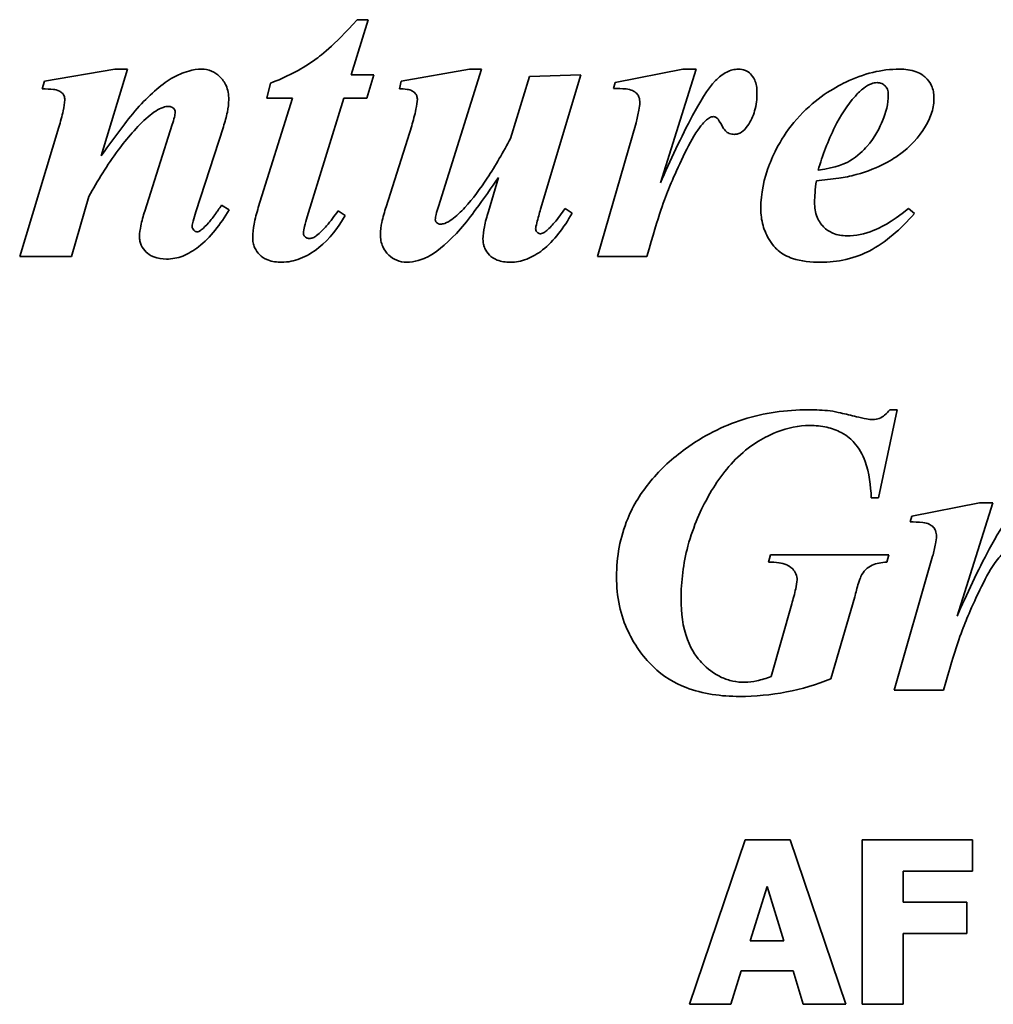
# Model space of a CAD drawing. Header units: millimetres. Extents: x 152 to 688, y 72 to 522.
# Tile 3 of 5: x 309 to 398, y 291 to 380. Entities that reach past the tile are written whole.
import ezdxf

# ---------------------------------------------------------------- set-up
doc = ezdxf.new("R2010")
doc.units = ezdxf.units.MM
doc.header["$LTSCALE"] = 2
doc.layers.add('Krawędzie widoczne(ISO)', color=7, linetype='Continuous', lineweight=35, true_color=0x262659)

msp = doc.modelspace()

# ---------------------------------------------------------------- linework, layer by layer
at = {"layer": 'Krawędzie widoczne(ISO)'}
for p, q in [((339.452, 375.443), (341.025, 380.468)), ((341.025, 380.468), (340.024, 380.468)), ((317.904, 375.954), (311.511, 374.851)), ((316.678, 368.049), (319.068, 375.954)), ((319.068, 375.954), (317.904, 375.954)), ((341.515, 375.443), (339.452, 375.443)), ((340.882, 373.319), (341.515, 375.443)), ((350.257, 375.954), (344.027, 374.851)), ((347.418, 363.433), (351.36, 375.954)), ((351.36, 375.954), (350.257, 375.954)), ((360.408, 375.443), (355.731, 375.28)), ((356.732, 363.188), (360.408, 375.443)), ((369.701, 375.954), (363.533, 374.728)), ((367.659, 365.598), (370.927, 375.954)), ((370.927, 375.954), (369.701, 375.954)), ((311.511, 374.851), (311.307, 374.156)), ((332.12, 374.687), (331.772, 373.319)), ((344.027, 374.851), (343.864, 374.156)), ((355.731, 375.28), (353.995, 369.643)), ((363.533, 374.728), (363.37, 374.197)), ((334.121, 373.319), (330.996, 363.331)), ((331.772, 373.319), (334.121, 373.319)), ((335.449, 362.494), (338.799, 373.319)), ((338.799, 373.319), (340.882, 373.319)), ((323.153, 370.909), (320.641, 363.004)), ((365.433, 371.072), (361.919, 358.858)), ((312.818, 370.664), (309.244, 358.858)), ((325.298, 362.943), (327.81, 370.705)), ((344.987, 370.786), (342.659, 363.413)), ((352.892, 366.089), (351.973, 362.964)), ((313.962, 358.858), (315.555, 364.332)), ((328.341, 363.127), (327.647, 363.536)), ((338.921, 362.616), (338.268, 363.025)), ((359.611, 362.821), (358.978, 363.25)), ((390.821, 362.78), (390.269, 363.25)), ((309.244, 358.858), (313.962, 358.858)), ((361.919, 358.858), (366.433, 358.858)), ((387.532, 336.862), (389.248, 344.889)), ((389.248, 344.889), (388.574, 344.889)), ((386.879, 336.862), (387.532, 336.862)), ((396.744, 336.413), (390.576, 335.187)), ((394.701, 326.057), (397.969, 336.413)), ((397.969, 336.413), (396.744, 336.413)), ((390.576, 335.187), (390.412, 334.656)), ((377.708, 331.674), (377.524, 331)), ((388.472, 331.674), (377.708, 331.674)), ((388.288, 331), (388.472, 331.674)), ((392.475, 331.531), (388.962, 319.317)), ((383.202, 320.359), (385.367, 327.814)), ((379.628, 327.181), (377.749, 320.563)), ((388.962, 319.317), (393.476, 319.317)), ((375.384, 305.664), (370.315, 290.664)), ((379.493, 305.664), (375.384, 305.664)), ((384.562, 290.664), (379.493, 305.664)), ((396.097, 305.664), (386.057, 305.664)), ((386.057, 305.664), (386.057, 290.664)), ((396.097, 302.807), (396.097, 305.664)), ((389.801, 302.807), (396.097, 302.807)), ((389.801, 299.975), (389.801, 302.807)), ((375.846, 296.45), (377.39, 301.409)), ((377.39, 301.409), (378.922, 296.45)), ((395.599, 299.975), (389.801, 299.975)), ((395.599, 297.118), (395.599, 299.975)), ((378.922, 296.45), (375.846, 296.45)), ((389.801, 297.118), (395.599, 297.118)), ((389.801, 290.664), (389.801, 297.118)), ((374.084, 290.664), (375.032, 293.727)), ((375.032, 293.727), (379.748, 293.727)), ((379.748, 293.727), (380.684, 290.664)), ((370.315, 290.664), (374.084, 290.664)), ((380.684, 290.664), (384.562, 290.664)), ((386.057, 290.664), (389.801, 290.664))]:
    msp.add_line(p, q, dxfattribs=at)
for points, knots in [([(340.024, 380.468), (337.835, 378.05), (336.599, 377.116), (334.825, 375.868), (333.485, 375.209), (332.12, 374.687)], [-0.6505115, -0.6505115, -0.6505115, -0.6505115, -0.4385322, -0.4385322, 0, 0, 0, 0]), ([(325.829, 375.954), (325.434, 375.954), (325.043, 375.892), (324.065, 375.624), (323.589, 375.383), (322.479, 374.814), (321.428, 373.919), (320.334, 372.788)], [-0.6223656, -0.6223656, -0.6223656, -0.6223656, -0.5637973, -0.5637973, -0.4719778, -0.4719778, 0, 0, 0, 0]), ([(328.3, 373.176), (328.3, 373.402), (328.282, 373.629), (328.199, 374.058), (328.139, 374.258), (327.919, 374.761), (327.724, 375.043), (327.244, 375.5), (327.002, 375.666), (326.441, 375.9), (326.14, 375.954), (325.829, 375.954)], [-0.434157, -0.434157, -0.434157, -0.434157, -0.3605494, -0.3605494, -0.2922724, -0.2922724, -0.1822034, -0.1822034, -0.0933221, -0.0933221, 0, 0, 0, 0]), ([(374.767, 375.954), (374.585, 375.954), (374.407, 375.932), (374.048, 375.844), (373.873, 375.777), (373.321, 375.502), (372.98, 375.221), (372.683, 374.912)], [-0.239185, -0.239185, -0.239185, -0.239185, -0.1848343, -0.1848343, -0.1285005, -0.1285005, 0, 0, 0, 0]), ([(376.462, 373.789), (376.462, 374.002), (376.447, 374.219), (376.377, 374.612), (376.328, 374.793), (376.137, 375.232), (375.993, 375.404), (375.735, 375.656), (375.578, 375.762), (375.198, 375.919), (374.985, 375.954), (374.767, 375.954)], [-0.242531, -0.242531, -0.242531, -0.242531, -0.2057333, -0.2057333, -0.1737204, -0.1737204, -0.1232101, -0.1232101, -0.0654172, -0.0654172, 0, 0, 0, 0]), ([(389.452, 375.954), (388.627, 375.954), (387.814, 375.853), (386.168, 375.457), (385.354, 375.155), (383.447, 374.237), (381.838, 373.289), (378.83, 370.061), (378.014, 368.349), (377.091, 365.978), (376.809, 364.627), (376.809, 363.229)], [-1.535949, -1.535949, -1.535949, -1.535949, -1.319391, -1.319391, -1.091451, -1.091451, -0.763345, -0.763345, -0.419332, -0.419332, 0, 0, 0, 0]), ([(392.598, 373.36), (392.598, 373.549), (392.581, 373.736), (392.507, 374.097), (392.453, 374.267), (392.244, 374.728), (392.051, 374.985), (391.68, 375.331), (391.419, 375.551), (390.489, 375.895), (389.959, 375.954), (389.452, 375.954)], [-0.8558076, -0.8558076, -0.8558076, -0.8558076, -0.7040722, -0.7040722, -0.560056, -0.560056, -0.2970004, -0.2970004, -0.1521953, -0.1521953, 0, 0, 0, 0]), ([(372.683, 374.912), (371.983, 374.186), (371.187, 372.823), (369.579, 369.841), (368.513, 367.53), (367.659, 365.598)], [-1.00802, -1.00802, -1.00802, -1.00802, -0.633589, -0.633589, 0, 0, 0, 0]), ([(385.428, 373.503), (385.659, 373.759), (385.917, 374.014), (386.405, 374.389), (386.647, 374.54), (387.065, 374.692), (387.236, 374.728), (387.41, 374.728)], [-0.2371908, -0.2371908, -0.2371908, -0.2371908, -0.1336697, -0.1336697, -0.0521754, -0.0521754, 0, 0, 0, 0]), ([(387.41, 374.728), (387.555, 374.728), (387.698, 374.705), (387.949, 374.599), (388.05, 374.528), (388.198, 374.378), (388.282, 374.278), (388.408, 373.964), (388.431, 373.794), (388.431, 373.625)], [-0.2665624, -0.2665624, -0.2665624, -0.2665624, -0.1782034, -0.1782034, -0.101379, -0.101379, -0.0505535, -0.0505535, 0, 0, 0, 0]), ([(311.307, 374.156), (311.659, 374.156), (312.037, 374.145), (312.472, 374.086), (312.662, 374.051), (312.955, 373.906), (313.048, 373.845), (313.172, 373.719), (313.237, 373.641), (313.331, 373.407), (313.349, 373.281), (313.349, 373.156)], [-0.5201797, -0.5201797, -0.5201797, -0.5201797, -0.2603693, -0.2603693, -0.1371936, -0.1371936, -0.075774, -0.075774, -0.0376815, -0.0376815, 0, 0, 0, 0]), ([(343.864, 374.156), (344.087, 374.156), (344.347, 374.148), (344.752, 374.088), (344.87, 374.05), (345.094, 373.939), (345.194, 373.872), (345.365, 373.696), (345.411, 373.609), (345.48, 373.44), (345.498, 373.33), (345.498, 373.217)], [-0.121581, -0.121581, -0.121581, -0.121581, -0.0956588, -0.0956588, -0.0742607, -0.0742607, -0.0545351, -0.0545351, -0.0338392, -0.0338392, 0, 0, 0, 0]), ([(363.37, 374.197), (363.719, 374.197), (364.172, 374.189), (364.781, 374.119), (364.943, 374.079), (365.251, 373.934), (365.382, 373.843), (365.588, 373.626), (365.652, 373.526), (365.759, 373.243), (365.78, 373.064), (365.78, 372.89)], [-0.2546354, -0.2546354, -0.2546354, -0.2546354, -0.1858365, -0.1858365, -0.1358192, -0.1358192, -0.090491, -0.090491, -0.0520702, -0.0520702, 0, 0, 0, 0]), ([(375.604, 370.786), (375.896, 371.204), (376.108, 371.66), (376.4, 372.682), (376.462, 373.235), (376.462, 373.789)], [-0.3187621, -0.3187621, -0.3187621, -0.3187621, -0.1660198, -0.1660198, 0, 0, 0, 0]), ([(388.431, 373.625), (388.431, 372.808), (388.223, 372.003), (387.69, 370.716), (387.238, 369.748), (386.211, 368.587), (385.646, 368), (384.506, 367.344), (383.767, 367.002), (382.038, 366.742)], [-7.76471, -7.76471, -7.76471, -7.76471, -4.065446, -4.065446, -1.456197, -1.456197, -0.52465, -0.52465, 0, 0, 0, 0]), ([(313.349, 373.156), (313.341, 372.867), (313.278, 372.501), (313.103, 371.679), (312.956, 371.139), (312.818, 370.664)], [-0.2510611, -0.2510611, -0.2510611, -0.2510611, -0.148481, -0.148481, 0, 0, 0, 0]), ([(320.334, 372.788), (319.836, 372.256), (319.257, 371.529), (318.109, 370.041), (317.348, 368.993), (316.678, 368.049)], [-0.5617697, -0.5617697, -0.5617697, -0.5617697, -0.3470298, -0.3470298, 0, 0, 0, 0]), ([(327.81, 370.705), (327.957, 371.14), (328.088, 371.597), (328.251, 372.415), (328.3, 372.801), (328.3, 373.176)], [-0.25054, -0.25054, -0.25054, -0.25054, -0.1125185, -0.1125185, 0, 0, 0, 0]), ([(345.498, 373.217), (345.498, 372.976), (345.443, 372.637), (345.269, 371.81), (345.121, 371.257), (344.987, 370.786)], [-0.2519693, -0.2519693, -0.2519693, -0.2519693, -0.1469449, -0.1469449, 0, 0, 0, 0]), ([(365.78, 372.89), (365.78, 372.718), (365.742, 372.465), (365.624, 371.848), (365.523, 371.428), (365.433, 371.072)], [-0.1871383, -0.1871383, -0.1871383, -0.1871383, -0.1099629, -0.1099629, 0, 0, 0, 0]), ([(382.038, 366.742), (382.437, 368.077), (382.934, 369.443), (384.061, 371.689), (384.675, 372.674), (385.428, 373.503)], [-0.7546689, -0.7546689, -0.7546689, -0.7546689, -0.3358974, -0.3358974, 0, 0, 0, 0]), ([(391.821, 370.745), (392.069, 371.149), (392.269, 371.578), (392.532, 372.465), (392.598, 372.908), (392.598, 373.36)], [-0.2776952, -0.2776952, -0.2776952, -0.2776952, -0.1355753, -0.1355753, 0, 0, 0, 0]), ([(320.947, 371.603), (321.424, 372.018), (321.886, 372.328), (322.469, 372.527), (322.637, 372.563), (322.806, 372.563)], [-0.1849619, -0.1849619, -0.1849619, -0.1849619, -0.0505499, -0.0505499, 0, 0, 0, 0]), ([(322.806, 372.563), (322.859, 372.563), (322.911, 372.558), (323.012, 372.535), (323.059, 372.518), (323.191, 372.453), (323.255, 372.396), (323.333, 372.313), (323.365, 372.266), (323.408, 372.162), (323.419, 372.109), (323.419, 372.053)], [-0.06952232, -0.06952232, -0.06952232, -0.06952232, -0.06010414, -0.06010414, -0.05100747, -0.05100747, -0.0338329, -0.0338329, -0.01675096, -0.01675096, 0, 0, 0, 0]), ([(323.419, 372.053), (323.419, 371.911), (323.389, 371.743), (323.301, 371.362), (323.226, 371.123), (323.153, 370.909)], [-0.1168132, -0.1168132, -0.1168132, -0.1168132, -0.06779, -0.06779, 0, 0, 0, 0]), ([(315.555, 364.332), (316.341, 365.781), (317.228, 367.235), (319.017, 369.648), (319.931, 370.707), (320.947, 371.603)], [-0.9017021, -0.9017021, -0.9017021, -0.9017021, -0.4064927, -0.4064927, 0, 0, 0, 0]), ([(366.433, 358.858), (367.553, 362.851), (368, 364.052), (368.847, 366.078), (369.859, 368.441), (371.214, 370.684), (371.574, 371.051), (371.885, 371.351), (372.009, 371.454), (372.132, 371.522)], [-0.4014045, -0.4014045, -0.4014045, -0.4014045, -0.2373109, -0.2373109, -0.1139922, -0.1139922, -0.0419822, -0.0419822, 0, 0, 0, 0]), ([(372.132, 371.522), (372.194, 371.553), (372.259, 371.58), (372.382, 371.614), (372.441, 371.624), (372.5, 371.624)], [-0.03833503, -0.03833503, -0.03833503, -0.03833503, -0.01757852, -0.01757852, 0, 0, 0, 0]), ([(372.5, 371.624), (372.54, 371.624), (372.58, 371.618), (372.66, 371.595), (372.699, 371.578), (372.765, 371.54), (372.801, 371.515), (372.933, 371.396), (373.097, 371.131), (373.355, 370.64), (373.442, 370.474), (373.695, 370.226), (373.808, 370.149), (374.084, 370.036), (374.24, 370.01), (374.399, 370.01)], [-0.7139207, -0.7139207, -0.7139207, -0.7139207, -0.6210553, -0.6210553, -0.5236336, -0.5236336, -0.4462124, -0.4462124, -0.154009, -0.154009, -0.0894721, -0.0894721, -0.0476659, -0.0476659, 0, 0, 0, 0]), ([(374.399, 370.01), (374.511, 370.01), (374.62, 370.026), (374.837, 370.092), (374.941, 370.142), (375.264, 370.35), (375.452, 370.564), (375.604, 370.786)], [-0.1488091, -0.1488091, -0.1488091, -0.1488091, -0.1153424, -0.1153424, -0.0808647, -0.0808647, 0, 0, 0, 0]), ([(385.49, 366.334), (387.685, 366.933), (388.98, 367.823), (390.427, 368.87), (391.204, 369.736), (391.821, 370.745)], [-0.5357769, -0.5357769, -0.5357769, -0.5357769, -0.3549918, -0.3549918, 0, 0, 0, 0]), ([(353.995, 369.643), (353.345, 368.416), (352.626, 367.161), (351.255, 365.084), (350.567, 364.147), (349.828, 363.331)], [-0.7476113, -0.7476113, -0.7476113, -0.7476113, -0.3302637, -0.3302637, 0, 0, 0, 0]), ([(349.44, 361.391), (349.894, 361.906), (350.445, 362.635), (351.519, 364.096), (352.252, 365.152), (352.892, 366.089)], [-0.541332, -0.541332, -0.541332, -0.541332, -0.3402271, -0.3402271, 0, 0, 0, 0]), ([(381.711, 363.801), (381.711, 364.091), (381.728, 364.396), (381.782, 365.047), (381.826, 365.422), (381.875, 365.782)], [-0.1957361, -0.1957361, -0.1957361, -0.1957361, -0.1090517, -0.1090517, 0, 0, 0, 0]), ([(381.875, 365.782), (382.546, 365.837), (383.246, 365.91), (384.431, 366.091), (384.982, 366.195), (385.49, 366.334)], [-0.3602885, -0.3602885, -0.3602885, -0.3602885, -0.1577625, -0.1577625, 0, 0, 0, 0]), ([(384.652, 360.758), (384.219, 360.758), (383.789, 360.824), (383.063, 361.127), (382.777, 361.322), (382.337, 361.769), (382.112, 362.052), (381.777, 362.887), (381.711, 363.344), (381.711, 363.801)], [-0.6502662, -0.6502662, -0.6502662, -0.6502662, -0.4405223, -0.4405223, -0.2697724, -0.2697724, -0.1371019, -0.1371019, 0, 0, 0, 0]), ([(320.641, 363.004), (320.509, 362.575), (320.378, 362.103), (320.227, 361.361), (320.171, 361.005), (320.171, 360.696)], [-0.2286452, -0.2286452, -0.2286452, -0.2286452, -0.0926975, -0.0926975, 0, 0, 0, 0]), ([(322.622, 358.634), (323.134, 358.634), (323.628, 358.731), (324.629, 359.115), (325.112, 359.411), (326.621, 360.596), (327.55, 361.819), (328.341, 363.127)], [-0.8207109, -0.8207109, -0.8207109, -0.8207109, -0.6480409, -0.6480409, -0.4586937, -0.4586937, 0, 0, 0, 0]), ([(324.971, 361.616), (324.971, 361.744), (325.014, 361.945), (325.118, 362.368), (325.215, 362.683), (325.298, 362.943)], [-0.1295674, -0.1295674, -0.1295674, -0.1295674, -0.0818986, -0.0818986, 0, 0, 0, 0]), ([(327.647, 363.536), (327.544, 363.393), (327.432, 363.236), (327.262, 362.995), (327.181, 362.878), (327.116, 362.78)], [-0.08902654, -0.08902654, -0.08902654, -0.08902654, -0.03558765, -0.03558765, 0, 0, 0, 0]), ([(330.996, 363.331), (330.846, 362.839), (330.708, 362.316), (330.54, 361.417), (330.486, 360.994), (330.486, 360.594)], [-0.2749031, -0.2749031, -0.2749031, -0.2749031, -0.1199944, -0.1199944, 0, 0, 0, 0]), ([(338.268, 363.025), (337.945, 362.567), (337.584, 362.089), (336.946, 361.358), (336.631, 361.031), (336.307, 360.778)], [-0.2921562, -0.2921562, -0.2921562, -0.2921562, -0.1232835, -0.1232835, 0, 0, 0, 0]), ([(342.659, 363.413), (342.506, 362.953), (342.36, 362.458), (342.187, 361.631), (342.128, 361.241), (342.128, 360.88)], [-0.2542724, -0.2542724, -0.2542724, -0.2542724, -0.1082446, -0.1082446, 0, 0, 0, 0]), ([(347.132, 362.228), (347.132, 362.352), (347.162, 362.52), (347.26, 362.931), (347.342, 363.202), (347.418, 363.433)], [-0.1259563, -0.1259563, -0.1259563, -0.1259563, -0.0730778, -0.0730778, 0, 0, 0, 0]), ([(349.828, 363.331), (349.482, 362.955), (349.063, 362.542), (348.446, 362.104), (348.219, 361.969), (347.864, 361.848), (347.733, 361.82), (347.602, 361.82)], [-0.2672044, -0.2672044, -0.2672044, -0.2672044, -0.112487, -0.112487, -0.0394395, -0.0394395, 0, 0, 0, 0]), ([(351.973, 362.964), (351.828, 362.513), (351.696, 362.035), (351.534, 361.208), (351.482, 360.82), (351.482, 360.451)], [-0.2529384, -0.2529384, -0.2529384, -0.2529384, -0.1105834, -0.1105834, 0, 0, 0, 0]), ([(353.954, 358.348), (354.474, 358.348), (354.977, 358.443), (355.989, 358.826), (356.47, 359.118), (357.964, 360.299), (358.859, 361.513), (359.611, 362.821)], [-0.8164833, -0.8164833, -0.8164833, -0.8164833, -0.6412934, -0.6412934, -0.4524397, -0.4524397, 0, 0, 0, 0]), ([(356.282, 361.391), (356.282, 361.47), (356.324, 361.669), (356.489, 362.329), (356.627, 362.822), (356.732, 363.188)], [-0.2003956, -0.2003956, -0.2003956, -0.2003956, -0.1142257, -0.1142257, 0, 0, 0, 0]), ([(358.978, 363.25), (358.675, 362.818), (358.326, 362.345), (357.736, 361.653), (357.461, 361.363), (357.201, 361.166)], [-0.2341215, -0.2341215, -0.2341215, -0.2341215, -0.0978272, -0.0978272, 0, 0, 0, 0]), ([(376.809, 363.229), (376.809, 362.711), (376.872, 362.2), (377.149, 361.217), (377.353, 360.762), (377.989, 359.757), (378.33, 359.462), (378.773, 359.085), (379.225, 358.856), (380.501, 358.43), (381.403, 358.348), (382.242, 358.348)], [-0.4610379, -0.4610379, -0.4610379, -0.4610379, -0.4432687, -0.4432687, -0.4259714, -0.4259714, -0.4024571, -0.4024571, -0.2518623, -0.2518623, 0, 0, 0, 0]), ([(390.269, 363.25), (388.644, 361.934), (387.64, 361.456), (386.284, 360.925), (385.482, 360.758), (384.652, 360.758)], [-0.436929, -0.436929, -0.436929, -0.436929, -0.2490199, -0.2490199, 0, 0, 0, 0]), ([(327.116, 362.78), (326.909, 362.486), (326.685, 362.195), (326.245, 361.7), (326.024, 361.48), (325.788, 361.289)], [-0.1989401, -0.1989401, -0.1989401, -0.1989401, -0.0912018, -0.0912018, 0, 0, 0, 0]), ([(333.12, 358.348), (333.702, 358.348), (334.265, 358.469), (335.353, 358.891), (335.963, 359.227), (337.51, 360.456), (338.298, 361.53), (338.921, 362.616)], [-0.8060586, -0.8060586, -0.8060586, -0.8060586, -0.5916034, -0.5916034, -0.3756404, -0.3756404, 0, 0, 0, 0]), ([(335.122, 360.962), (335.122, 361.171), (335.16, 361.407), (335.266, 361.902), (335.357, 362.211), (335.449, 362.494)], [-0.1514748, -0.1514748, -0.1514748, -0.1514748, -0.0891758, -0.0891758, 0, 0, 0, 0]), ([(347.254, 361.963), (347.233, 361.981), (347.214, 362), (347.181, 362.044), (347.168, 362.067), (347.14, 362.135), (347.132, 362.181), (347.132, 362.228)], [-0.03047154, -0.03047154, -0.03047154, -0.03047154, -0.02213431, -0.02213431, -0.0141371, -0.0141371, 0, 0, 0, 0]), ([(347.602, 361.82), (347.536, 361.82), (347.473, 361.831), (347.353, 361.88), (347.3, 361.917), (347.254, 361.963)], [-0.0390198, -0.0390198, -0.0390198, -0.0390198, -0.01946351, -0.01946351, 0, 0, 0, 0]), ([(382.242, 358.348), (383.026, 358.348), (383.804, 358.427), (385.457, 358.807), (386.159, 359.102), (388.179, 360.128), (389.574, 361.378), (390.821, 362.78)], [-0.9307119, -0.9307119, -0.9307119, -0.9307119, -0.7606828, -0.7606828, -0.5628392, -0.5628392, 0, 0, 0, 0]), ([(325.4, 361.125), (325.375, 361.125), (325.351, 361.129), (325.302, 361.142), (325.278, 361.152), (325.197, 361.196), (325.148, 361.242), (325.067, 361.329), (325.031, 361.382), (324.982, 361.497), (324.971, 361.555), (324.971, 361.616)], [-0.06623934, -0.06623934, -0.06623934, -0.06623934, -0.06018496, -0.06018496, -0.05373728, -0.05373728, -0.03739305, -0.03739305, -0.01809587, -0.01809587, 0, 0, 0, 0]), ([(325.788, 361.289), (325.721, 361.235), (325.645, 361.187), (325.512, 361.137), (325.457, 361.125), (325.4, 361.125)], [-0.04278983, -0.04278983, -0.04278983, -0.04278983, -0.01699572, -0.01699572, 0, 0, 0, 0]), ([(344.518, 358.348), (344.873, 358.348), (345.223, 358.403), (346.095, 358.652), (346.509, 358.877), (347.452, 359.391), (348.398, 360.246), (349.44, 361.391)], [-0.6124846, -0.6124846, -0.6124846, -0.6124846, -0.5544834, -0.5544834, -0.4643112, -0.4643112, 0, 0, 0, 0]), ([(356.711, 360.942), (356.682, 360.942), (356.654, 360.945), (356.597, 360.96), (356.57, 360.971), (356.506, 361.007), (356.456, 361.044), (356.359, 361.163), (356.326, 361.214), (356.291, 361.308), (356.282, 361.349), (356.282, 361.391)], [-0.09597946, -0.09597946, -0.09597946, -0.09597946, -0.07737046, -0.07737046, -0.0584879, -0.0584879, -0.03027147, -0.03027147, -0.01256202, -0.01256202, 0, 0, 0, 0]), ([(357.201, 361.166), (357.119, 361.09), (357.024, 361.023), (356.852, 360.956), (356.783, 360.942), (356.711, 360.942)], [-0.05523526, -0.05523526, -0.05523526, -0.05523526, -0.02155277, -0.02155277, 0, 0, 0, 0]), ([(320.171, 360.696), (320.171, 360.556), (320.183, 360.417), (320.236, 360.148), (320.276, 360.02), (320.433, 359.655), (320.586, 359.446), (320.907, 359.136), (321.123, 358.958), (321.833, 358.683), (322.232, 358.634), (322.622, 358.634)], [-0.5559923, -0.5559923, -0.5559923, -0.5559923, -0.4705193, -0.4705193, -0.3887563, -0.3887563, -0.2282727, -0.2282727, -0.1168995, -0.1168995, 0, 0, 0, 0]), ([(330.486, 360.594), (330.486, 360.433), (330.499, 360.273), (330.56, 359.965), (330.604, 359.82), (330.777, 359.425), (330.938, 359.202), (331.273, 358.882), (331.501, 358.693), (332.267, 358.4), (332.7, 358.348), (333.12, 358.348)], [-0.633118, -0.633118, -0.633118, -0.633118, -0.5279407, -0.5279407, -0.428455, -0.428455, -0.2458664, -0.2458664, -0.1261178, -0.1261178, 0, 0, 0, 0]), ([(335.653, 360.513), (335.607, 360.513), (335.562, 360.518), (335.473, 360.539), (335.431, 360.555), (335.33, 360.608), (335.273, 360.651), (335.197, 360.731), (335.169, 360.772), (335.131, 360.864), (335.122, 360.912), (335.122, 360.962)], [-0.07211935, -0.07211935, -0.07211935, -0.07211935, -0.06005525, -0.06005525, -0.04816062, -0.04816062, -0.02985783, -0.02985783, -0.01495851, -0.01495851, 0, 0, 0, 0]), ([(336.307, 360.778), (336.204, 360.695), (336.09, 360.622), (335.866, 360.534), (335.761, 360.513), (335.653, 360.513)], [-0.07219859, -0.07219859, -0.07219859, -0.07219859, -0.03242126, -0.03242126, 0, 0, 0, 0]), ([(342.128, 360.88), (342.128, 360.686), (342.144, 360.491), (342.217, 360.121), (342.27, 359.947), (342.473, 359.483), (342.658, 359.227), (343.106, 358.799), (343.347, 358.634), (343.906, 358.401), (344.207, 358.348), (344.518, 358.348)], [-0.3927244, -0.3927244, -0.3927244, -0.3927244, -0.3341551, -0.3341551, -0.2791767, -0.2791767, -0.1816354, -0.1816354, -0.0931489, -0.0931489, 0, 0, 0, 0]), ([(351.482, 360.451), (351.482, 360.303), (351.495, 360.155), (351.549, 359.872), (351.589, 359.739), (351.744, 359.379), (351.887, 359.177), (352.231, 358.844), (352.457, 358.673), (353.155, 358.4), (353.558, 358.348), (353.954, 358.348)], [-0.4755623, -0.4755623, -0.4755623, -0.4755623, -0.4065488, -0.4065488, -0.3416102, -0.3416102, -0.2244171, -0.2244171, -0.1188782, -0.1188782, 0, 0, 0, 0]), ([(381.119, 344.889), (379.103, 344.889), (377.122, 344.612), (373.306, 343.398), (371.558, 342.499), (369.946, 341.335)], [-1.201258, -1.201258, -1.201258, -1.201258, -0.596433, -0.596433, 0, 0, 0, 0]), ([(383.141, 344.787), (382.817, 344.822), (382.491, 344.847), (381.817, 344.881), (381.467, 344.889), (381.119, 344.889)], [-0.2023134, -0.2023134, -0.2023134, -0.2023134, -0.1045927, -0.1045927, 0, 0, 0, 0]), ([(388.574, 344.889), (388.434, 344.713), (388.276, 344.544), (387.951, 344.28), (387.787, 344.176), (387.426, 344.029), (387.238, 343.99), (387.042, 343.99)], [-0.1844094, -0.1844094, -0.1844094, -0.1844094, -0.1168044, -0.1168044, -0.0587543, -0.0587543, 0, 0, 0, 0]), ([(385.531, 344.256), (385.068, 344.371), (384.543, 344.499), (383.801, 344.664), (383.425, 344.744), (383.141, 344.787)], [-0.2326547, -0.2326547, -0.2326547, -0.2326547, -0.0860764, -0.0860764, 0, 0, 0, 0]), ([(387.042, 343.99), (386.878, 343.99), (386.656, 344.022), (386.162, 344.109), (385.823, 344.185), (385.531, 344.256)], [-0.1497604, -0.1497604, -0.1497604, -0.1497604, -0.0902949, -0.0902949, 0, 0, 0, 0]), ([(369.538, 327.61), (369.538, 329.253), (369.743, 330.87), (370.663, 334.32), (371.39, 335.856), (372.804, 338.388), (373.761, 339.713), (376.236, 341.951), (377.517, 342.57), (379.262, 343.253), (380.255, 343.459), (381.282, 343.459)], [-1.147979, -1.147979, -1.147979, -1.147979, -0.985662, -0.985662, -0.79529, -0.79529, -0.562059, -0.562059, -0.308242, -0.308242, 0, 0, 0, 0]), ([(381.282, 343.459), (381.803, 343.459), (382.326, 343.412), (383.292, 343.193), (383.733, 343.034), (384.734, 342.489), (385.109, 342.122), (385.772, 341.397), (386.088, 340.799), (386.686, 339.139), (386.834, 337.957), (386.879, 336.862)], [-0.7624147, -0.7624147, -0.7624147, -0.7624147, -0.6888071, -0.6888071, -0.6223054, -0.6223054, -0.5276728, -0.5276728, -0.3286086, -0.3286086, 0, 0, 0, 0]), ([(369.946, 341.335), (368.768, 340.475), (367.679, 339.492), (365.893, 337.331), (365.192, 336.197), (363.971, 333.263), (363.656, 331.485), (363.656, 329.652)], [-1.39089, -1.39089, -1.39089, -1.39089, -0.953191, -0.953191, -0.549784, -0.549784, 0, 0, 0, 0]), ([(399.726, 335.371), (399.025, 334.645), (398.23, 333.282), (396.621, 330.3), (395.555, 327.989), (394.701, 326.057)], [-1.00802, -1.00802, -1.00802, -1.00802, -0.633589, -0.633589, 0, 0, 0, 0]), ([(390.412, 334.656), (390.762, 334.656), (391.215, 334.648), (391.824, 334.578), (391.985, 334.537), (392.293, 334.393), (392.425, 334.302), (392.631, 334.085), (392.694, 333.985), (392.801, 333.702), (392.822, 333.523), (392.822, 333.349)], [-0.2546354, -0.2546354, -0.2546354, -0.2546354, -0.1858365, -0.1858365, -0.1358192, -0.1358192, -0.090491, -0.090491, -0.0520702, -0.0520702, 0, 0, 0, 0]), ([(392.822, 333.349), (392.822, 333.177), (392.784, 332.924), (392.666, 332.307), (392.565, 331.886), (392.475, 331.531)], [-0.1871383, -0.1871383, -0.1871383, -0.1871383, -0.1099629, -0.1099629, 0, 0, 0, 0]), ([(393.476, 319.317), (394.596, 323.31), (395.043, 324.511), (395.889, 326.537), (396.901, 328.9), (398.256, 331.143), (398.617, 331.51), (398.927, 331.81), (399.052, 331.913), (399.174, 331.981)], [-0.4014045, -0.4014045, -0.4014045, -0.4014045, -0.2373109, -0.2373109, -0.1139922, -0.1139922, -0.0419822, -0.0419822, 0, 0, 0, 0]), ([(377.524, 331), (377.834, 331), (378.159, 330.984), (378.705, 330.899), (378.953, 330.839), (379.28, 330.698), (379.499, 330.592), (379.84, 330.236), (379.941, 330.087), (380.085, 329.743), (380.118, 329.557), (380.118, 329.366)], [-0.6587819, -0.6587819, -0.6587819, -0.6587819, -0.4040513, -0.4040513, -0.2054624, -0.2054624, -0.1118926, -0.1118926, -0.0573868, -0.0573868, 0, 0, 0, 0]), ([(385.939, 329.693), (386.051, 329.917), (386.192, 330.122), (386.563, 330.494), (386.76, 330.62), (387.342, 330.888), (387.813, 330.97), (388.288, 331)], [-0.2830684, -0.2830684, -0.2830684, -0.2830684, -0.2162465, -0.2162465, -0.1428556, -0.1428556, 0, 0, 0, 0]), ([(363.656, 329.652), (363.656, 328.765), (363.739, 327.882), (364.104, 326.185), (364.372, 325.387), (365.231, 323.582), (365.986, 322.428), (367.93, 320.559), (368.939, 319.965), (371.534, 318.961), (373.217, 318.745), (374.869, 318.745)], [-1.735301, -1.735301, -1.735301, -1.735301, -1.458048, -1.458048, -1.193244, -1.193244, -0.833932, -0.833932, -0.495648, -0.495648, 0, 0, 0, 0]), ([(385.367, 327.814), (385.467, 328.201), (385.593, 328.678), (385.792, 329.325), (385.872, 329.559), (385.939, 329.693)], [-0.1118079, -0.1118079, -0.1118079, -0.1118079, -0.0450596, -0.0450596, 0, 0, 0, 0]), ([(380.118, 329.366), (380.118, 329.153), (380.054, 328.825), (379.897, 328.125), (379.753, 327.609), (379.628, 327.181)], [-0.2132341, -0.2132341, -0.2132341, -0.2132341, -0.1339123, -0.1339123, 0, 0, 0, 0]), ([(375.339, 320.032), (374.974, 320.032), (374.612, 320.068), (373.904, 320.219), (373.566, 320.332), (372.543, 320.801), (371.939, 321.271), (371.041, 322.227), (370.515, 322.873), (369.684, 325.097), (369.538, 326.378), (369.538, 327.61)], [-1.645412, -1.645412, -1.645412, -1.645412, -1.416699, -1.416699, -1.191888, -1.191888, -0.711449, -0.711449, -0.369516, -0.369516, 0, 0, 0, 0]), ([(374.869, 318.745), (376.304, 318.745), (377.728, 318.876), (380.532, 319.419), (381.887, 319.823), (383.202, 320.359)], [-0.8567441, -0.8567441, -0.8567441, -0.8567441, -0.426112, -0.426112, 0, 0, 0, 0]), ([(377.749, 320.563), (377.327, 320.404), (376.882, 320.262), (376.083, 320.086), (375.706, 320.032), (375.339, 320.032)], [-0.2456947, -0.2456947, -0.2456947, -0.2456947, -0.110245, -0.110245, 0, 0, 0, 0])]:
    msp.add_open_spline(points, degree=3, knots=knots, dxfattribs=at)

doc.saveas('drawing.dxf')
